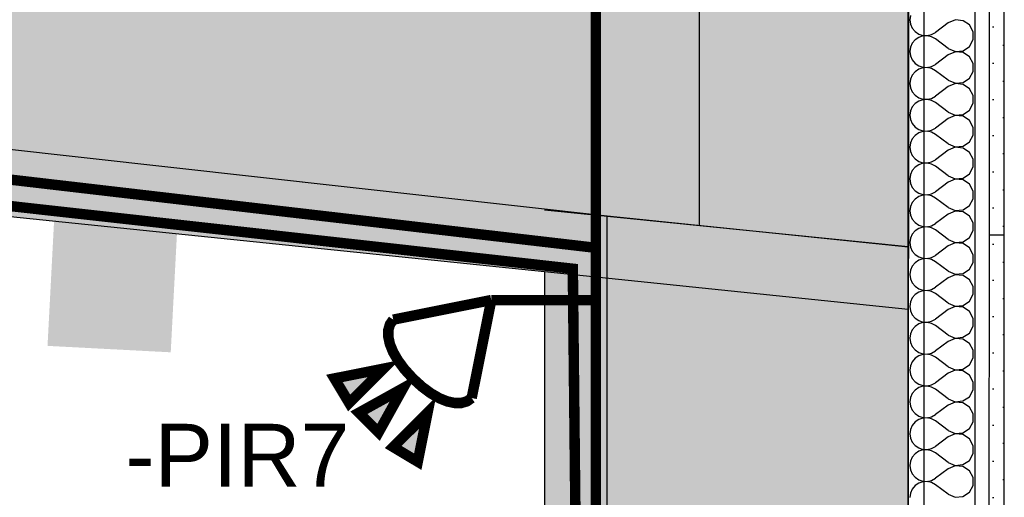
# Model space of a CAD drawing. Extents: x -12025 to 39812, y -28775 to 12.
# Tile 75 of 90: x 29872 to 32227, y -14722 to -13579. Entities that reach past the tile are written whole.
import ezdxf

# ---------------------------------------------------------------- set-up
doc = ezdxf.new("R2010")
doc.units = 0
doc.header["$MEASUREMENT"] = 0
doc.linetypes.add('Telekomunikacni vodic', pattern=[9.25, 3, -0.75, 3, -0.75, 0.125, -0.75, 0.125, -0.75])
for name, color, linetype in [('0 (Pozadí)', 254, 'Continuous'), ('OÚ Dukovany internet + tv + data', 192, 'Continuous'), ('OÚ Dukovany půdorys podklad 1NP', 7, 'Continuous'), ('OÚ Dukovany stávající elektroinstalace', 2, 'Continuous'), ('OÚ Dukovany zásuvky', 92, 'Continuous')]:
    doc.layers.add(name, color=color, linetype=linetype)
doc.layers.get('OÚ Dukovany stávající elektroinstalace').off()
doc.styles.add('Arial', font='txt')
pattern_1 = [(0, (0, 0), (0, 86.60254), [0, -50]), (0, (25, 43.3), (0, 86.60254), [0, -50])]

# ---------------------------------------------------------------- blocks, each defined once
blk = doc.blocks.new('(9)')
at = {"layer": '0 (Pozadí)', "linetype": 'Continuous'}
blk.add_hatch(color=256, dxfattribs=at).paths.add_polyline_path([(16.5, 0), (311.1, -15.4), (294.6, -330), (0, -314.6), (16.5, 0), (16.5, 0)])
at = {"color": 0, "linetype": 'Continuous', "const_width": 25}
blk.add_lwpolyline([(16.5, 0), (311.1, -15.4), (294.6, -330), (0, -314.6), (16.5, 0), (16.5, 0)], close=True, dxfattribs=at)
at = {"color": 0, "linetype": 'Continuous', "style": 'Arial'}
blk.add_text('reproduktor', height=100, dxfattribs=at).set_placement((-12.5, -473.2))
blk = doc.blocks.new('PIR vějíř (7)')
at = {"color": 0, "linetype": 'Continuous', "const_width": 25}
for points in [[(0, 0), (-234.4, -46.9)], [(-46.9, -234.4), (0, 0)]]:
    blk.add_lwpolyline(points, dxfattribs=at)
at = {"color": 0, "linetype": 'Continuous', "const_width": 25, "flags": 128}
for points in [[(-187.5, -187.5), (-207.3, -165.8), (-223, -144.6), (-234.8, -124.2), (-242.5, -105.1), (-246.3, -87.4), (-246.2, -71.6), (-242.2, -58), (-234.4, -46.9), (-234.4, -46.9)], [(-46.9, -234.4), (-58, -242.2), (-71.6, -246.2), (-87.4, -246.3), (-105.1, -242.5), (-124.2, -234.8), (-144.6, -223), (-165.8, -207.3), (-187.5, -187.5), (-187.5, -187.5)]]:
    blk.add_lwpolyline(points, dxfattribs=at)
at = {"color": 0, "linetype": 'Continuous', "const_width": 25}
for points in [[(-257.8, -164.1), (-339.8, -246.1), (-375, -187.5)], [(-210.9, -210.9), (-316.4, -269.5), (-269.5, -316.4), (-210.9, -210.9)], [(-152.3, -269.5), (-234.4, -351.6), (-175.8, -386.7)]]:
    blk.add_lwpolyline(points, close=True, dxfattribs=at)
at = {"color": 0, "linetype": 'Continuous'}
for points in [[(-257.8, -164.1), (-339.8, -246.1), (-375, -187.5)], [(-210.9, -210.9), (-316.4, -269.5), (-210.9, -210.9), (-269.5, -316.4)], [(-152.3, -269.5), (-234.4, -351.6), (-175.8, -386.7)]]:
    blk.add_solid(points, dxfattribs=at)
at = {"color": 0, "linetype": 'Continuous', "style": 'Arial'}
blk.add_text('-PIR7', height=150, dxfattribs=at).set_placement((-875, -446.1))

msp = doc.modelspace()

# ---------------------------------------------------------------- hatches: boundary and pattern name
at = {"layer": 'OÚ Dukovany půdorys podklad 1NP', "linetype": 'Continuous'}
h = msp.add_hatch(dxfattribs=at)
h.set_pattern_fill('OMÍTKA_01', color=21, style=0, pattern_type=2)
h.set_pattern_definition(pattern_1)
edge = h.paths.add_edge_path()
edge.add_spline(control_points=[(32226.8, -11918.5), (32226.8, -11918.5), (32190.2, -11918.5), (32190.2, -11918.5)], knot_values=[0, 0, 0, 0, 1, 1, 1, 1], degree=3, periodic=0)
edge.add_spline(control_points=[(32190.2, -11918.5), (32190.2, -11918.5), (32190.2, -14094.9), (32190.2, -14094.9)], knot_values=[0, 0, 0, 0, 1, 1, 1, 1], degree=3, periodic=0)
edge.add_spline(control_points=[(32190.2, -14094.9), (32190.2, -14094.9), (32226.8, -14094.9), (32226.8, -14094.9)], knot_values=[0, 0, 0, 0, 1, 1, 1, 1], degree=3, periodic=0)
edge.add_spline(control_points=[(32226.8, -14094.9), (32226.8, -14094.9), (32226.8, -11918.5), (32226.8, -11918.5)], knot_values=[0, 0, 0, 0, 1, 1, 1, 1], degree=3, periodic=0)
edge.add_spline(control_points=[(32226.8, -11918.5), (32226.8, -11918.5), (32226.8, -11918.5), (32226.8, -11918.5)], knot_values=[0, 0, 0, 0, 1, 1, 1, 1], degree=3, periodic=0)
h = msp.add_hatch(dxfattribs=at)
h.set_pattern_fill('OMÍTKA_01', color=21, style=0, pattern_type=2)
h.set_pattern_definition(pattern_1)
edge = h.paths.add_edge_path()
edge.add_spline(control_points=[(32190.2, -14094.9), (32190.2, -14094.9), (32190.1, -15199.6), (32190.1, -15199.6)], knot_values=[0, 0, 0, 0, 1, 1, 1, 1], degree=3, periodic=0)
edge.add_spline(control_points=[(32190.1, -15199.6), (32190.1, -15199.6), (32226.6, -15199.6), (32226.6, -15199.6)], knot_values=[0, 0, 0, 0, 1, 1, 1, 1], degree=3, periodic=0)
edge.add_spline(control_points=[(32226.6, -15199.6), (32226.6, -15199.6), (32226.8, -14094.9), (32226.8, -14094.9)], knot_values=[0, 0, 0, 0, 1, 1, 1, 1], degree=3, periodic=0)
edge.add_spline(control_points=[(32226.8, -14094.9), (32226.8, -14094.9), (32190.2, -14094.9), (32190.2, -14094.9)], knot_values=[0, 0, 0, 0, 1, 1, 1, 1], degree=3, periodic=0)
edge.add_spline(control_points=[(32190.2, -14094.9), (32190.2, -14094.9), (32190.2, -14094.9), (32190.2, -14094.9)], knot_values=[0, 0, 0, 0, 1, 1, 1, 1], degree=3, periodic=0)

# ---------------------------------------------------------------- linework, layer by layer
at = {"layer": 'OÚ Dukovany internet + tv + data', "linetype": 'Telekomunikacni vodic', "ltscale": 100, "const_width": 25}
for points in [[(29156.2, -8000), (31500, -8000), (31500, -13375), (31250, -13375), (31250, -20375), (16500, -20375)], [(31375, -10500), (31500, -10500), (31500, -13375), (31250, -13375), (31250, -14250), (31000, -14250)], [(31000, -14250), (31250, -14250), (31250, -19875), (31000, -19875)]]:
    msp.add_lwpolyline(points, dxfattribs=at)
at = {"layer": 'OÚ Dukovany půdorys podklad 1NP', "color": 8, "linetype": 'Continuous'}
for p, q in [((31997.2, -21038.3), (31997.2, -11920.5)), ((32034.5, -11920.5), (32034.5, -21038.3)), ((31497.2, -13370.7), (31497.2, -14071.2)), ((25875.5, -13446.6), (31277.2, -14048.6)), ((31127.2, -14033.9), (31997.2, -14121.5)), ((31277.2, -14048.6), (31997.2, -14122.9)), ((31277.2, -20300.6), (31277.2, -14048.6)), ((31277.2, -14049), (31277.2, -14048.6)), ((31127.2, -14181.9), (31997.2, -14271.7))]:
    msp.add_line(p, q, dxfattribs=at)
at = {"layer": 'OÚ Dukovany půdorys podklad 1NP', "color": 1, "linetype": 'Continuous'}
for p, q in [((32190.2, -11918.5), (32190.2, -14094.9)), ((32226.8, -14094.9), (32226.8, -11918.5)), ((31997.4, -13417.2), (31997.1, -15195.6)), ((32157.1, -15195.6), (32157.4, -13417.2)), ((32190.2, -14094.9), (32190.1, -15199.6)), ((32226.8, -14094.9), (32190.2, -14094.9)), ((32226.8, -14094.9), (32190.2, -14094.9)), ((32226.6, -15199.6), (32226.8, -14094.9))]:
    msp.add_line(p, q, dxfattribs=at)
at = {"layer": 'OÚ Dukovany půdorys podklad 1NP', "color": 7, "linetype": 'Continuous'}
for p, q in [((31997.2, -15195.6), (31997.2, -13417.2)), ((25867.2, -13639), (31127.2, -14181.9)), ((31127.2, -14181.9), (31127.2, -15195.6))]:
    msp.add_line(p, q, dxfattribs=at)
at = {"layer": 'OÚ Dukovany půdorys podklad 1NP', "color": 21, "linetype": 'Continuous'}
for p, q in [((32002.6, -13568.9), (32001.1, -13579.3)), ((32001.1, -13579.3), (32002.6, -13589.7)), ((32109.7, -13579.8), (32092.6, -13586.9)), ((32128.2, -13581.5), (32109.7, -13579.8)), ((32143.6, -13591.8), (32128.2, -13581.5)), ((32002.6, -13589.7), (32006.8, -13599.3)), ((32006.8, -13599.3), (32013.5, -13607.4)), ((32013.5, -13607.4), (32022.2, -13613.4)), ((32092.6, -13586.9), (32062.1, -13609.8)), ((32152.4, -13608.1), (32143.6, -13591.8)), ((32152.4, -13626.7), (32152.4, -13608.1)), ((32013.5, -13627.4), (32006.8, -13635.5)), ((32022.2, -13621.4), (32013.5, -13627.4)), ((32022.2, -13613.4), (32032.2, -13616.7)), ((32032.2, -13618.1), (32022.2, -13621.4)), ((32032.2, -13616.7), (32042.6, -13617.3)), ((32042.6, -13617.6), (32032.2, -13618.1)), ((32042.6, -13617.3), (32052.9, -13614.9)), ((32052.9, -13619.9), (32042.6, -13617.6)), ((32052.9, -13614.9), (32062.1, -13609.8)), ((32062.1, -13625), (32052.9, -13619.9)), ((32092.6, -13647.9), (32062.1, -13625)), ((32143.6, -13643.1), (32152.4, -13626.7)), ((32002.6, -13645.1), (32001.1, -13655.5)), ((32001.1, -13655.5), (32002.6, -13665.9)), ((32006.8, -13635.5), (32002.6, -13645.1)), ((32092.6, -13647.9), (32109.7, -13655.1)), ((32109.7, -13655.1), (32128.1, -13653.3)), ((32128.1, -13653.3), (32143.6, -13643.1)), ((32002.6, -13665.9), (32006.8, -13675.5)), ((32006.8, -13675.5), (32013.5, -13683.6)), ((32092.6, -13663.1), (32062.1, -13686)), ((32109.7, -13656), (32092.6, -13663.1)), ((32128.1, -13657.7), (32109.7, -13656)), ((32143.6, -13668), (32128.1, -13657.7)), ((32152.4, -13684.3), (32143.6, -13668)), ((32013.5, -13683.6), (32022.2, -13689.6)), ((32022.2, -13697.6), (32013.5, -13703.6)), ((32022.2, -13689.6), (32032.1, -13692.9)), ((32032.1, -13694.3), (32022.2, -13697.6)), ((32032.1, -13692.9), (32042.6, -13693.4)), ((32042.6, -13693.8), (32032.1, -13694.3)), ((32042.6, -13693.4), (32052.9, -13691.1)), ((32052.9, -13696.1), (32042.6, -13693.8)), ((32052.9, -13691.1), (32062.1, -13686)), ((32062.1, -13701.2), (32052.9, -13696.1)), ((32092.5, -13724.1), (32062.1, -13701.2)), ((32152.4, -13702.9), (32152.4, -13684.3)), ((32002.6, -13721.3), (32001.1, -13731.7)), ((32006.8, -13711.7), (32002.6, -13721.3)), ((32013.5, -13703.6), (32006.8, -13711.7)), ((32092.5, -13724.1), (32109.7, -13731.3)), ((32128.1, -13729.5), (32143.6, -13719.2)), ((32143.6, -13719.2), (32152.4, -13702.9)), ((32001.1, -13731.7), (32002.6, -13742.1)), ((32002.6, -13742.1), (32006.8, -13751.7)), ((32092.5, -13739.3), (32062.1, -13762.2)), ((32109.7, -13732.1), (32092.5, -13739.3)), ((32109.7, -13731.3), (32128.1, -13729.5)), ((32128.1, -13733.9), (32109.7, -13732.1)), ((32143.6, -13744.2), (32128.1, -13733.9)), ((32152.3, -13760.5), (32143.6, -13744.2)), ((32006.8, -13751.7), (32013.5, -13759.8)), ((32013.5, -13759.8), (32022.2, -13765.8)), ((32022.2, -13765.8), (32032.1, -13769.1)), ((32032.1, -13770.5), (32022.2, -13773.8)), ((32032.1, -13769.1), (32042.6, -13769.6)), ((32042.6, -13769.9), (32032.1, -13770.5)), ((32042.6, -13769.6), (32052.9, -13767.3)), ((32052.9, -13772.3), (32042.6, -13769.9)), ((32052.9, -13767.3), (32062.1, -13762.2)), ((32062.1, -13777.4), (32052.9, -13772.3)), ((32152.3, -13779.1), (32152.3, -13760.5)), ((32006.8, -13787.9), (32002.6, -13797.5)), ((32013.5, -13779.8), (32006.8, -13787.9)), ((32022.2, -13773.8), (32013.5, -13779.8)), ((32092.5, -13800.3), (32062.1, -13777.4)), ((32128.1, -13805.7), (32143.6, -13795.4)), ((32143.6, -13795.4), (32152.3, -13779.1)), ((32002.6, -13797.5), (32001.1, -13807.9)), ((32001.1, -13807.9), (32002.6, -13818.3)), ((32002.6, -13818.3), (32006.8, -13827.9)), ((32092.5, -13815.5), (32062.1, -13838.4)), ((32092.5, -13800.3), (32109.6, -13807.5)), ((32109.6, -13808.3), (32092.5, -13815.5)), ((32109.6, -13807.5), (32128.1, -13805.7)), ((32128.1, -13810.1), (32109.6, -13808.3)), ((32143.6, -13820.4), (32128.1, -13810.1)), ((32152.3, -13836.7), (32143.6, -13820.4)), ((32006.8, -13827.9), (32013.5, -13836)), ((32013.5, -13836), (32022.2, -13842)), ((32022.2, -13842), (32032.1, -13845.3)), ((32042.6, -13845.8), (32052.9, -13843.5)), ((32052.9, -13843.5), (32062.1, -13838.4)), ((32152.3, -13855.3), (32152.3, -13836.7)), ((32006.8, -13864), (32002.5, -13873.7)), ((32013.5, -13856), (32006.8, -13864)), ((32022.2, -13850), (32013.5, -13856)), ((32032.1, -13846.6), (32022.2, -13850)), ((32032.1, -13845.3), (32042.6, -13845.8)), ((32042.6, -13846.1), (32032.1, -13846.6)), ((32052.9, -13848.5), (32042.6, -13846.1)), ((32062.1, -13853.6), (32052.9, -13848.5)), ((32092.5, -13876.5), (32062.1, -13853.6)), ((32143.6, -13871.6), (32152.3, -13855.3)), ((32002.5, -13873.7), (32001.1, -13884.1)), ((32001.1, -13884.1), (32002.5, -13894.5)), ((32092.5, -13876.5), (32109.6, -13883.7)), ((32109.6, -13884.5), (32092.5, -13891.7)), ((32109.6, -13883.7), (32128.1, -13881.9)), ((32128.1, -13886.3), (32109.6, -13884.5)), ((32128.1, -13881.9), (32143.6, -13871.6)), ((32143.6, -13896.6), (32128.1, -13886.3)), ((32002.5, -13894.5), (32006.8, -13904.1)), ((32006.8, -13904.1), (32013.5, -13912.2)), ((32013.5, -13912.2), (32022.1, -13918.1)), ((32052.8, -13919.6), (32062, -13914.6)), ((32092.5, -13891.7), (32062, -13914.6)), ((32152.3, -13912.9), (32143.6, -13896.6)), ((32152.3, -13931.5), (32152.3, -13912.9)), ((32013.5, -13932.1), (32006.8, -13940.2)), ((32022.1, -13926.2), (32013.5, -13932.1)), ((32022.1, -13918.1), (32032.1, -13921.5)), ((32032.1, -13922.8), (32022.1, -13926.2)), ((32032.1, -13921.5), (32042.6, -13922)), ((32042.6, -13922.3), (32032.1, -13922.8)), ((32042.6, -13922), (32052.8, -13919.6)), ((32052.8, -13924.7), (32042.6, -13922.3)), ((32062, -13929.8), (32052.8, -13924.7)), ((32092.5, -13952.7), (32062, -13929.8)), ((32143.6, -13947.8), (32152.3, -13931.5)), ((32002.5, -13949.9), (32001.1, -13960.3)), ((32001.1, -13960.3), (32002.5, -13970.7)), ((32006.8, -13940.2), (32002.5, -13949.9)), ((32092.5, -13952.7), (32109.6, -13959.8)), ((32109.6, -13960.7), (32092.5, -13967.9)), ((32109.6, -13959.8), (32128.1, -13958.1)), ((32128.1, -13962.5), (32109.6, -13960.7)), ((32128.1, -13958.1), (32143.6, -13947.8)), ((32002.5, -13970.7), (32006.8, -13980.3)), ((32006.8, -13980.3), (32013.5, -13988.4)), ((32092.5, -13967.9), (32062, -13990.7)), ((32143.6, -13972.7), (32128.1, -13962.5)), ((32152.3, -13989.1), (32143.6, -13972.7)), ((32013.5, -14008.3), (32006.8, -14016.4)), ((32013.5, -13988.4), (32022.1, -13994.3)), ((32022.1, -14002.4), (32013.5, -14008.3)), ((32022.1, -13994.3), (32032.1, -13997.7)), ((32032.1, -13999), (32022.1, -14002.4)), ((32032.1, -13997.7), (32042.6, -13998.2)), ((32042.6, -13998.5), (32032.1, -13999)), ((32042.6, -13998.2), (32052.8, -13995.8)), ((32052.8, -14000.9), (32042.6, -13998.5)), ((32052.8, -13995.8), (32062, -13990.7)), ((32062, -14006), (32052.8, -14000.9)), ((32092.5, -14028.8), (32062, -14006)), ((32143.5, -14024), (32152.3, -14007.7)), ((32152.3, -14007.7), (32152.3, -13989.1)), ((32002.5, -14026), (32001.1, -14036.5)), ((32006.8, -14016.4), (32002.5, -14026)), ((32092.5, -14028.8), (32109.6, -14036)), ((32128.1, -14034.3), (32143.5, -14024)), ((32001.1, -14036.5), (32002.5, -14046.9)), ((32002.5, -14046.9), (32006.8, -14056.5)), ((32092.5, -14044.1), (32062, -14066.9)), ((32109.6, -14036.9), (32092.5, -14044.1)), ((32109.6, -14036), (32128.1, -14034.3)), ((32128.1, -14038.7), (32109.6, -14036.9)), ((32143.5, -14048.9), (32128.1, -14038.7)), ((32152.3, -14065.3), (32143.5, -14048.9)), ((32006.8, -14056.5), (32013.5, -14064.6)), ((32013.5, -14064.6), (32022.1, -14070.5)), ((32022.1, -14078.6), (32013.5, -14084.5)), ((32022.1, -14070.5), (32032.1, -14073.9)), ((32032.1, -14075.2), (32022.1, -14078.6)), ((32032.1, -14073.9), (32042.6, -14074.4)), ((32042.6, -14074.7), (32032.1, -14075.2)), ((32042.6, -14074.4), (32052.8, -14072)), ((32052.8, -14077.1), (32042.6, -14074.7)), ((32052.8, -14072), (32062, -14066.9)), ((32062, -14082.2), (32052.8, -14077.1)), ((32152.3, -14083.8), (32152.3, -14065.3)), ((32002.5, -14102.2), (32001.1, -14112.6)), ((32006.8, -14092.6), (32002.5, -14102.2)), ((32013.5, -14084.5), (32006.8, -14092.6)), ((32092.5, -14105), (32062, -14082.2)), ((32128.1, -14110.5), (32143.5, -14100.2)), ((32143.5, -14100.2), (32152.3, -14083.8)), ((32001.1, -14112.6), (32002.5, -14123.1)), ((32002.5, -14123.1), (32006.8, -14132.7)), ((32092.5, -14120.3), (32062, -14143.1)), ((32092.5, -14105), (32109.6, -14112.2)), ((32109.6, -14113.1), (32092.5, -14120.3)), ((32109.6, -14112.2), (32128.1, -14110.5)), ((32128.1, -14114.8), (32109.6, -14113.1)), ((32143.5, -14125.1), (32128.1, -14114.8)), ((32152.3, -14141.5), (32143.5, -14125.1)), ((32006.8, -14132.7), (32013.5, -14140.8)), ((32013.5, -14140.8), (32022.1, -14146.7)), ((32022.1, -14146.7), (32032.1, -14150.1)), ((32032.1, -14150.1), (32042.6, -14150.6)), ((32042.6, -14150.6), (32052.8, -14148.2)), ((32052.8, -14148.2), (32062, -14143.1)), ((32152.3, -14160), (32152.3, -14141.5)), ((32006.7, -14168.8), (32002.5, -14178.4)), ((32013.5, -14160.7), (32006.7, -14168.8)), ((32022.1, -14154.8), (32013.5, -14160.7)), ((32032.1, -14151.4), (32022.1, -14154.8)), ((32042.6, -14150.9), (32032.1, -14151.4)), ((32052.8, -14153.3), (32042.6, -14150.9)), ((32062, -14158.4), (32052.8, -14153.3)), ((32092.5, -14181.2), (32062, -14158.4)), ((32143.5, -14176.4), (32152.3, -14160)), ((32002.5, -14178.4), (32001.1, -14188.8)), ((32001.1, -14188.8), (32002.5, -14199.2)), ((32092.5, -14196.5), (32062, -14219.3)), ((32092.5, -14181.2), (32109.6, -14188.4)), ((32109.6, -14189.3), (32092.5, -14196.5)), ((32109.6, -14188.4), (32128.1, -14186.7)), ((32128.1, -14191), (32109.6, -14189.3)), ((32128.1, -14186.7), (32143.5, -14176.4)), ((32143.5, -14201.3), (32128.1, -14191)), ((32002.5, -14199.2), (32006.7, -14208.9)), ((32006.7, -14208.9), (32013.4, -14217)), ((32013.4, -14217), (32022.1, -14222.9)), ((32052.8, -14224.4), (32062, -14219.3)), ((32152.3, -14217.7), (32143.5, -14201.3)), ((32152.3, -14236.2), (32152.3, -14217.7)), ((32013.4, -14236.9), (32006.7, -14245)), ((32022.1, -14231), (32013.4, -14236.9)), ((32022.1, -14222.9), (32032.1, -14226.3)), ((32032.1, -14227.6), (32022.1, -14231)), ((32032.1, -14226.3), (32042.6, -14226.8)), ((32042.6, -14227.1), (32032.1, -14227.6)), ((32042.6, -14226.8), (32052.8, -14224.4)), ((32052.8, -14229.5), (32042.6, -14227.1)), ((32062, -14234.6), (32052.8, -14229.5)), ((32092.5, -14257.4), (32062, -14234.6)), ((32143.5, -14252.6), (32152.3, -14236.2)), ((32002.5, -14254.6), (32001, -14265)), ((32001, -14265), (32002.5, -14275.4)), ((32006.7, -14245), (32002.5, -14254.6)), ((32092.5, -14257.4), (32109.6, -14264.6)), ((32109.6, -14265.5), (32092.5, -14272.7)), ((32109.6, -14264.6), (32128.1, -14262.9)), ((32128.1, -14267.2), (32109.6, -14265.5)), ((32128.1, -14262.9), (32143.5, -14252.6)), ((32143.5, -14277.5), (32128.1, -14267.2)), ((32002.5, -14275.4), (32006.7, -14285.1)), ((32006.7, -14285.1), (32013.4, -14293.1)), ((32092.5, -14272.7), (32062, -14295.5)), ((32152.3, -14293.9), (32143.5, -14277.5)), ((32013.4, -14313.1), (32006.7, -14321.2)), ((32013.4, -14293.1), (32022.1, -14299.1)), ((32022.1, -14307.1), (32013.4, -14313.1)), ((32022.1, -14299.1), (32032.1, -14302.5)), ((32032.1, -14303.8), (32022.1, -14307.1)), ((32032.1, -14302.5), (32042.6, -14303)), ((32042.6, -14303.3), (32032.1, -14303.8)), ((32042.6, -14303), (32052.8, -14300.6)), ((32052.8, -14305.7), (32042.6, -14303.3)), ((32052.8, -14300.6), (32062, -14295.5)), ((32062, -14310.7), (32052.8, -14305.7)), ((32092.5, -14333.6), (32062, -14310.7)), ((32143.5, -14328.8), (32152.3, -14312.4)), ((32152.3, -14312.4), (32152.3, -14293.9)), ((32002.5, -14330.8), (32001, -14341.2)), ((32006.7, -14321.2), (32002.5, -14330.8)), ((32092.5, -14333.6), (32109.6, -14340.8)), ((32128, -14339), (32143.5, -14328.8)), ((32001, -14341.2), (32002.5, -14351.6)), ((32002.5, -14351.6), (32006.7, -14361.2)), ((32006.7, -14361.2), (32013.4, -14369.3)), ((32092.5, -14348.8), (32062, -14371.7)), ((32109.6, -14341.7), (32092.5, -14348.8)), ((32109.6, -14340.8), (32128, -14339)), ((32128, -14343.4), (32109.6, -14341.7)), ((32143.5, -14353.7), (32128, -14343.4)), ((32152.3, -14370.1), (32143.5, -14353.7)), ((32013.4, -14369.3), (32022.1, -14375.3)), ((32022.1, -14383.3), (32013.4, -14389.3)), ((32022.1, -14375.3), (32032, -14378.7)), ((32032, -14380), (32022.1, -14383.3)), ((32032, -14378.7), (32042.5, -14379.2)), ((32042.5, -14379.5), (32032, -14380)), ((32042.5, -14379.2), (32052.8, -14376.8)), ((32052.8, -14381.9), (32042.5, -14379.5)), ((32052.8, -14376.8), (32062, -14371.7)), ((32062, -14386.9), (32052.8, -14381.9)), ((32152.3, -14388.6), (32152.3, -14370.1)), ((32002.5, -14407), (32001, -14417.4)), ((32006.7, -14397.4), (32002.5, -14407)), ((32013.4, -14389.3), (32006.7, -14397.4)), ((32092.5, -14409.8), (32062, -14386.9)), ((32128, -14415.2), (32143.5, -14405)), ((32143.5, -14405), (32152.3, -14388.6)), ((32001, -14417.4), (32002.5, -14427.8)), ((32002.5, -14427.8), (32006.7, -14437.4)), ((32092.4, -14425), (32062, -14447.9)), ((32109.6, -14417.9), (32092.4, -14425)), ((32092.5, -14409.8), (32109.6, -14417)), ((32109.6, -14417), (32128, -14415.2)), ((32128, -14419.6), (32109.6, -14417.9)), ((32143.5, -14429.9), (32128, -14419.6)), ((32152.3, -14446.2), (32143.5, -14429.9)), ((32006.7, -14437.4), (32013.4, -14445.5)), ((32013.4, -14445.5), (32022.1, -14451.5)), ((32022.1, -14451.5), (32032, -14454.8)), ((32032, -14456.2), (32022.1, -14459.5)), ((32032, -14454.8), (32042.5, -14455.4)), ((32042.5, -14455.7), (32032, -14456.2)), ((32042.5, -14455.4), (32052.8, -14453)), ((32052.8, -14458), (32042.5, -14455.7)), ((32052.8, -14453), (32062, -14447.9)), ((32152.2, -14464.8), (32152.3, -14446.2)), ((32006.7, -14473.6), (32002.5, -14483.2)), ((32013.4, -14465.5), (32006.7, -14473.6)), ((32022.1, -14459.5), (32013.4, -14465.5)), ((32062, -14463.1), (32052.8, -14458)), ((32092.4, -14486), (32062, -14463.1)), ((32143.5, -14481.2), (32152.2, -14464.8)), ((32002.5, -14483.2), (32001, -14493.6)), ((32001, -14493.6), (32002.5, -14504)), ((32092.4, -14501.2), (32062, -14524.1)), ((32092.4, -14486), (32109.5, -14493.2)), ((32109.5, -14494), (32092.4, -14501.2)), ((32109.5, -14493.2), (32128, -14491.4)), ((32128, -14495.8), (32109.5, -14494)), ((32128, -14491.4), (32143.5, -14481.2)), ((32143.5, -14506.1), (32128, -14495.8)), ((32002.5, -14504), (32006.7, -14513.6)), ((32006.7, -14513.6), (32013.4, -14521.7)), ((32013.4, -14521.7), (32022.1, -14527.7)), ((32052.8, -14529.2), (32062, -14524.1)), ((32152.2, -14522.4), (32143.5, -14506.1)), ((32152.2, -14541), (32152.2, -14522.4)), ((32006.7, -14549.8), (32002.5, -14559.4)), ((32013.4, -14541.7), (32006.7, -14549.8)), ((32022.1, -14535.7), (32013.4, -14541.7)), ((32022.1, -14527.7), (32032, -14531)), ((32032, -14532.4), (32022.1, -14535.7)), ((32032, -14531), (32042.5, -14531.5)), ((32042.5, -14531.9), (32032, -14532.4)), ((32042.5, -14531.5), (32052.8, -14529.2)), ((32052.8, -14534.2), (32042.5, -14531.9)), ((32062, -14539.3), (32052.8, -14534.2)), ((32092.4, -14562.2), (32062, -14539.3)), ((32143.5, -14557.3), (32152.2, -14541)), ((32002.5, -14559.4), (32001, -14569.8)), ((32001, -14569.8), (32002.4, -14580.2)), ((32092.4, -14562.2), (32109.5, -14569.4)), ((32109.5, -14570.2), (32092.4, -14577.4)), ((32109.5, -14569.4), (32128, -14567.6)), ((32128, -14572), (32109.5, -14570.2)), ((32128, -14567.6), (32143.5, -14557.3)), ((32143.5, -14582.3), (32128, -14572)), ((32002.4, -14580.2), (32006.7, -14589.8)), ((32006.7, -14589.8), (32013.4, -14597.9)), ((32092.4, -14577.4), (32061.9, -14600.3)), ((32152.2, -14598.6), (32143.5, -14582.3)), ((32013.4, -14617.9), (32006.7, -14625.9)), ((32013.4, -14597.9), (32022.1, -14603.9)), ((32022.1, -14611.9), (32013.4, -14617.9)), ((32022.1, -14603.9), (32032, -14607.2)), ((32032, -14608.5), (32022.1, -14611.9)), ((32032, -14607.2), (32042.5, -14607.7)), ((32042.5, -14608), (32032, -14608.5)), ((32042.5, -14607.7), (32052.7, -14605.4)), ((32052.7, -14610.4), (32042.5, -14608)), ((32052.7, -14605.4), (32061.9, -14600.3)), ((32061.9, -14615.5), (32052.7, -14610.4)), ((32092.4, -14638.4), (32061.9, -14615.5)), ((32143.5, -14633.5), (32152.2, -14617.2)), ((32152.2, -14617.2), (32152.2, -14598.6)), ((32002.4, -14635.6), (32001, -14646)), ((32006.7, -14625.9), (32002.4, -14635.6)), ((32092.4, -14638.4), (32109.5, -14645.6)), ((32109.5, -14645.6), (32128, -14643.8)), ((32128, -14643.8), (32143.5, -14633.5)), ((32001, -14646), (32002.4, -14656.4)), ((32002.4, -14656.4), (32006.7, -14666)), ((32006.7, -14666), (32013.4, -14674.1)), ((32092.4, -14653.6), (32061.9, -14676.5)), ((32109.5, -14646.4), (32092.4, -14653.6)), ((32128, -14648.2), (32109.5, -14646.4)), ((32143.5, -14658.5), (32128, -14648.2)), ((32152.2, -14674.8), (32143.5, -14658.5)), ((32013.4, -14674.1), (32022, -14680.1)), ((32022, -14688.1), (32013.4, -14694)), ((32022, -14680.1), (32032, -14683.4)), ((32032, -14684.7), (32022, -14688.1)), ((32032, -14683.4), (32042.5, -14683.9)), ((32042.5, -14684.2), (32032, -14684.7)), ((32042.5, -14683.9), (32052.7, -14681.5)), ((32052.7, -14686.6), (32042.5, -14684.2)), ((32052.7, -14681.5), (32061.9, -14676.5)), ((32061.9, -14691.7), (32052.7, -14686.6)), ((32152.2, -14693.4), (32152.2, -14674.8)), ((32002.4, -14711.8), (32001, -14722.2)), ((32006.7, -14702.1), (32002.4, -14711.8)), ((32013.4, -14694), (32006.7, -14702.1)), ((32092.4, -14714.6), (32061.9, -14691.7)), ((32092.4, -14714.6), (32109.5, -14721.7)), ((32128, -14720), (32143.4, -14709.7)), ((32143.4, -14709.7), (32152.2, -14693.4)), ((32109.5, -14721.7), (32128, -14720))]:
    msp.add_line(p, q, dxfattribs=at)
at = {"layer": 'OÚ Dukovany půdorys podklad 1NP', "color": 254, "linetype": 'Continuous'}
for points in [[(25954.4, -12793.5), (25867.2, -13639), (31127.2, -13327.4), (31127.2, -14181.9)], [(31127.2, -13327.4), (31127.2, -14181.9), (31997.2, -13417.2)], [(31127.2, -14181.9), (31997.2, -14271.7), (31997.2, -13417.2)], [(31127.2, -14181.9), (31127.2, -15195.6), (31997.2, -14271.7), (31997.2, -15195.6)]]:
    msp.add_solid(points, dxfattribs=at)
at = {"layer": 'OÚ Dukovany zásuvky', "linetype": 'Continuous', "const_width": 25}
for points in [[(28625, -20250), (31250, -20250), (31250, -14125), (25888.9, -13500), (26000, -12500)], [(31125, -15125), (31205, -15125), (31195, -14175), (29625, -14000)]]:
    msp.add_lwpolyline(points, dxfattribs=at)

# ---------------------------------------------------------------- block references
at = {"layer": 'OÚ Dukovany internet + tv + data', "linetype": 'Continuous'}
msp.add_blockref('PIR vějíř (7)', (31000, -14250), dxfattribs=at)
at = {"layer": 'OÚ Dukovany stávající elektroinstalace', "linetype": 'Continuous'}
msp.add_blockref('(9)', (29938.9, -14045), dxfattribs=at)

doc.saveas('drawing.dxf')
